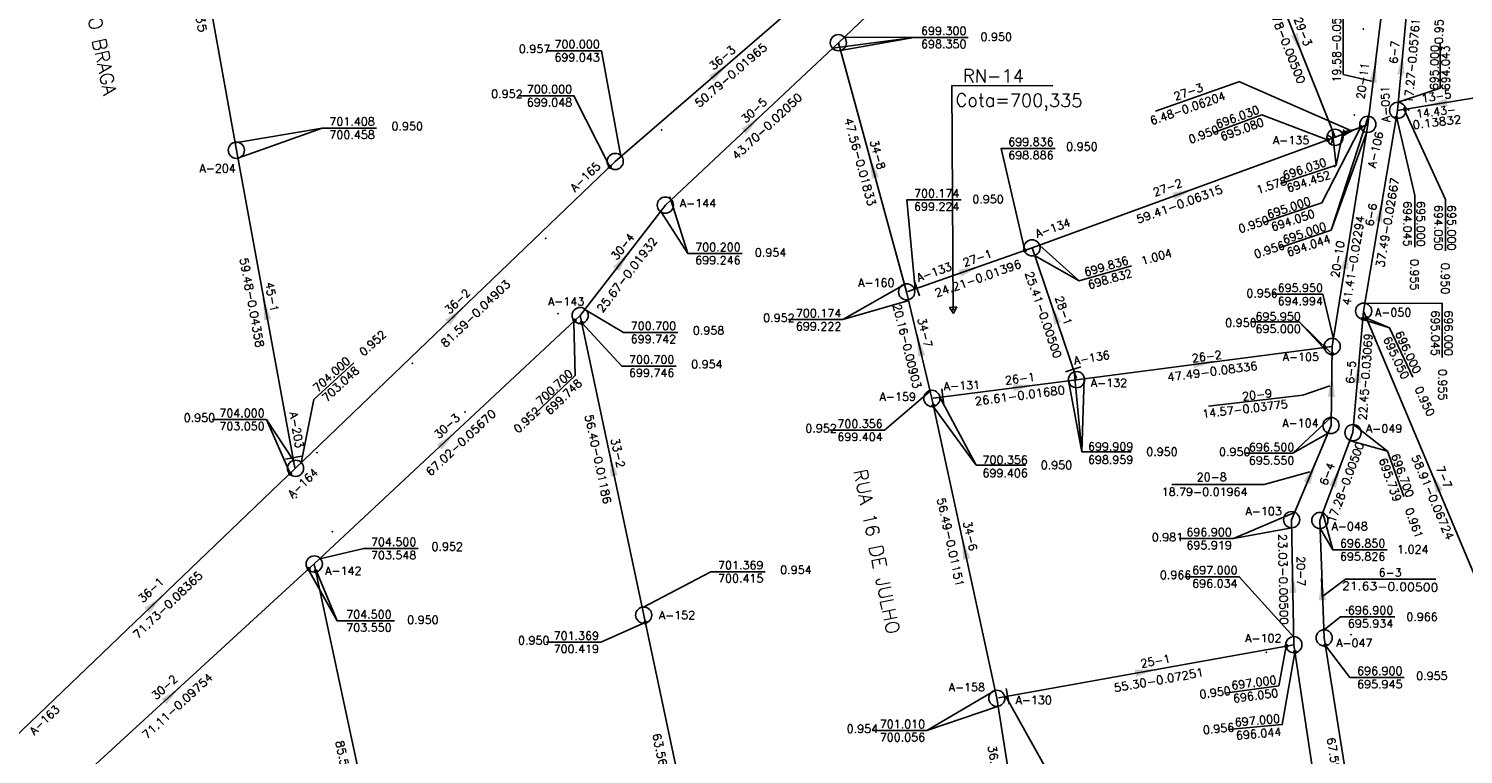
# Model space of a CAD drawing. Extents: x 197221 to 199539, y 8705820 to 8707465.
# Tile 17 of 33: x 198049 to 198313, y 8706363 to 8706497. Entities that reach past the tile are written whole.
import ezdxf
from ezdxf.enums import TextEntityAlignment as Align

# ---------------------------------------------------------------- set-up
doc = ezdxf.new("R2010")
doc.units = 0
doc.header["$LTSCALE"] = 5
doc.header["$MEASUREMENT"] = 0
doc.header["$PDSIZE"] = 0.3
doc.layers.get('0').update_dxf_attribs({"linetype": 'CONTINUOUS'})
for name, color, linetype in [('_RN', 3, 'CONTINUOUS'), ('CRISTA', 7, 'CONTINUOUS'), ('ESTACAO', 5, 'CONTINUOUS'), ('LIDER', 21, 'CONTINUOUS'), ('NUMEROTRECHO', 24, 'CONTINUOUS'), ('NUMPV', 24, 'CONTINUOUS'), ('PE', 7, 'CONTINUOUS'), ('PL', 23, 'CONTINUOUS'), ('PV', 23, 'CONTINUOUS'), ('REDE', 20, 'CONTINUOUS'), ('REDE-ESGOTO-PV', 23, 'CONTINUOUS'), ('SETA', 21, 'CONTINUOUS'), ('TEXTOPVS', 24, 'CONTINUOUS'), ('TEXTOTRECHO', 24, 'CONTINUOUS'), ('TXT_NRUA', 3, 'CONTINUOUS')]:
    doc.layers.add(name, color=color, linetype=linetype)
doc.layers.get('0').freeze()
doc.styles.add('AG2', font='romans.shx', dxfattribs={"height": 3})
doc.styles.add('GEOSIS', font='ROMANS.SHX')
doc.styles.add('ROMANS', font='romans.shx', dxfattribs={"width": 0.85})
doc.styles.get("Standard").update_dxf_attribs({"font": 'romans.shx'})

# ---------------------------------------------------------------- blocks, each defined once
blk = doc.blocks.new('Rn')
for points in [[(-0.75, -0.43), (0, 0.87)], [(0, 0.87), (0.75, -0.43)], [(-0.75, -0.43), (0.75, -0.43)]]:
    blk.add_lwpolyline(points)
blk.add_circle((0, 0), 0.122)
blk = doc.blocks.new('SETA')
blk.add_line((2, 0), (-2, 0))
blk.add_solid([(-2, -0.67), (-2, 0.67), (2, 0)])
blk = doc.blocks.new('PV')
blk.add_circle((0, 0), 1.49)
blk = doc.blocks.new('NODG')
at = {"const_width": 1}
blk.add_lwpolyline([(-0.5, 0, 1), (0.5, 0, 1)], format="xyb", close=True, dxfattribs=at)
blk = doc.blocks.new('PL')
at = {"layer": 'PL'}
blk.add_line((2.01, 1.49), (2.01, -1.49), dxfattribs=at)
blk.add_circle((0, 0), 1.49, dxfattribs=at)
blk = doc.blocks.new('TQ')
at = {"layer": 'REDE-ESGOTO-PV'}
h = blk.add_hatch(color=256, dxfattribs=at)
edge = h.paths.add_edge_path()
edge.add_ellipse((0.02, -1.49), major_axis=(0.618, -0.618), ratio=1, start_angle=62.5846, end_angle=135.5903, ccw=False)
edge.add_ellipse((0, 0), major_axis=(-1.06, -1.06), ratio=1, start_angle=405.5903, end_angle=439.5788, ccw=False)
edge.add_line((0.02, -1.49), (0.01, -0.62))
edge = h.paths.add_edge_path()
edge.add_line((0.01, -0.62), (0.02, -1.49))
edge.add_ellipse((0, 0), major_axis=(-1.06, -1.06), ratio=1, start_angle=371.6019, end_angle=405.5903, ccw=False)
edge.add_ellipse((0.02, -1.49), major_axis=(0.618, -0.618), ratio=1, start_angle=135.5903, end_angle=208.5961, ccw=False)
blk.add_arc((0.02, -1.49), 0.874, 17.5846, 163.5961, dxfattribs=at)

msp = doc.modelspace()

# ---------------------------------------------------------------- linework, layer by layer
at = {"layer": '_RN'}
msp.add_line((198219.3, 8706486.61), (198237.92, 8706486.53), dxfattribs=at)
msp.add_lwpolyline([(198219.3, 8706486.61), (198219.56, 8706445.4)], dxfattribs=at)
at = {"layer": 'CRISTA'}
for p in [(198295.06, 8706497.03, 694.88), (198293.41, 8706481.15, 695.77), (198303.41, 8706482.1, 696.06), (198289.83, 8706471.66, 695.81), (198292.02, 8706390.05, 697.83), (198292.81, 8706385.47, 697.64), (198277.2, 8706382.25, 698.14), (198278.49, 8706377.85, 698.21)]:
    msp.add_point(p, dxfattribs=at)
at = {"layer": 'ESTACAO'}
for p in [(198291.44, 8706478.36, 695.99), (198210.97, 8706448.61, 700.17), (198297.08, 8706440.44, 696.15), (198098.54, 8706410.77, 704.85)]:
    msp.add_point(p, dxfattribs=at)
at = {"layer": 'LIDER'}
for p, q in [((198291.36, 8706488.6), (198291.36, 8706504.92)), ((198212.29, 8706495.47, 699.3), (198197.32, 8706493.45)), ((198212.29, 8706495.47, 699.3), (198198.8, 8706493.04)), ((198291.36, 8706488.6), (198296.57, 8706487.39, 694.56)), ((198256.8, 8706481.89), (198272.16, 8706487.25)), ((198272.16, 8706487.31), (198292.89, 8706478.25, 695.51)), ((198289.15, 8706459.97, 696.03), (198296.07, 8706481.22, 695)), ((198103.32, 8706478.77, 701.41), (198087.78, 8706473.2)), ((198290.08, 8706471.93, 696.03), (198289.33, 8706478.43)), ((198170.7, 8706455.66, 700.2), (198165.73, 8706463.38)), ((198242.76, 8706450.65, 699.84), (198234.52, 8706455.29)), ((198199.24, 8706443.49, 700.17), (198211.37, 8706447.03)), ((198283.29, 8706443.07, 699.91), (198289, 8706437.5)), ((198243.21, 8706419.17, 1399.91), (198241.8, 8706433.99, 699.91)), ((198243.21, 8706419.17, 1399.91), (198240.78, 8706432.26)), ((198283.95, 8706429.6), (198288.91, 8706431.29)), ((198223.78, 8706416.72, 699.91), (198217.09, 8706429.24, 700.36)), ((198266.56, 8706427.56), (198283.95, 8706429.6)), ((198093.05, 8706425.1, 704), (198097.41, 8706415.15, 710)), ((198282.09, 8706418.93, 696.5), (198288.61, 8706422.61)), ((198299.54, 8706419.27, -1.28), (198292.72, 8706421.17)), ((198276.82, 8706413.17), (198285.2, 8706415.46)), ((198259.78, 8706413.17), (198276.82, 8706413.17)), ((198271.16, 8706403.17, 696.9), (198281.89, 8706405.16)), ((198289.44, 8706401.11, 696.85), (198287.14, 8706405.06)), ((198106.1, 8706388.03, 706.86), (198100.74, 8706397.57, 711.49)), ((198291.81, 8706395.71), (198287.63, 8706392.57, 696.88)), ((198291.81, 8706395.71), (198308.44, 8706395.71)), ((198214.68, 8706367.83, 702.84), (198227.73, 8706372.29))]:
    msp.add_line(p, q, dxfattribs=at)
for points, elevation in [([(198199.49, 8706495.51), (198212.29, 8706495.47), (198222.29, 8706495.47)], 699.3), ([(198301.49, 8706483.51), (198309.22, 8706486.12), (198309.22, 8706494.49)], 695), ([(198158.36, 8706473.53), (198154.77, 8706493), (198144.77, 8706493)], 700), ([(198156.29, 8706471.65), (198149.68, 8706484.73), (198139.68, 8706484.73)], 704), ([(198288.51, 8706476.58), (198276.41, 8706481.23), (198267.41, 8706477.9)], 699.84), ([(198301.26, 8706480.57), (198304.55, 8706466.33), (198304.55, 8706456.84)], 696), ([(198302.68, 8706482.06), (198310.23, 8706465.64), (198310.23, 8706456.14)], 696), ([(198087.28, 8706476.05), (198103.32, 8706478.77), (198113.32, 8706478.77)], 701.41), ([(198294.49, 8706478.77), (198287.45, 8706465.03), (198276.86, 8706461.45)], 696.03), ([(198295.66, 8706477.89), (198289.15, 8706459.97), (198279.74, 8706456.79)], 696.03), ([(198291.25, 8706477.6), (198290.08, 8706471.93), (198279.89, 8706468.53)], 696.03), ([(198232.74, 8706456.25), (198228.35, 8706475.01), (198238.35, 8706475.01)], 699.84), ([(198167.55, 8706465.54), (198170.7, 8706455.66), (198180.7, 8706455.66)], 700.2), ([(198212.53, 8706449.15), (198210.99, 8706465.54), (198220.99, 8706465.54)], 700.17), ([(198235.47, 8706457.17), (198242.76, 8706450.65), (198252.37, 8706453.4)], 699.84), ([(198210.6, 8706449.96), (198199.24, 8706443.49), (198189.24, 8706443.49)], 700.17), ([(198289.57, 8706439.95), (198287.64, 8706448.17), (198278.25, 8706448.17)], 695.95), ([(198295.26, 8706446.44), (198309.57, 8706446.51), (198309.57, 8706436.51)], 1394), ([(198149.65, 8706442.97), (198149.95, 8706433.22), (198142.5, 8706426.14)], 704.5), ([(198151.7, 8706445.37), (198158.82, 8706441.15), (198168.82, 8706441.15)], 700.7), ([(198287.68, 8706438.38), (198283.29, 8706443.07), (198274.54, 8706443.07)], 699.91), ([(198294.99, 8706443.5), (198299.9, 8706441.98), (198299.9, 8706441.98)], 696.7), ([(198295.94, 8706443.66), (198299.9, 8706441.98), (198304.17, 8706432.93)], 699.96), ([(198151.14, 8706442.89), (198158.5, 8706434.94), (198168.5, 8706434.94)], 701.37), ([(198099.46, 8706417.1), (198101.82, 8706428.81), (198109.19, 8706435.56)], 704), ([(198243.65, 8706432.62), (198243.21, 8706419.17), (198252.3, 8706419.17)], 699.91), ([(198215.3, 8706430.35), (198206.87, 8706423.13), (198196.87, 8706423.13)], 700.36), ([(198215.92, 8706427.42), (198223.78, 8706416.72), (198232.88, 8706416.72)], 699.91), ([(198098.04, 8706417.56), (198093.05, 8706425.1), (198083.05, 8706425.1)], 704), ([(198289.12, 8706425.46), (198282.09, 8706418.93), (198273.27, 8706418.93)], 696.5), ([(198293.35, 8706424.13), (198299.54, 8706419.27), (198302.56, 8706410.9)], -1.28), ([(198282.42, 8706407.96), (198271.16, 8706403.17), (198261.16, 8706403.17)], 696.9), ([(198287.6, 8706407.92), (198289.44, 8706401.11), (198299.44, 8706401.11)], 696.85), ([(198102.89, 8706399.47), (198110.98, 8706401.36), (198120.98, 8706401.36)], 704.5), ([(198102.23, 8706397.28), (198106.1, 8706388.03), (198116.66, 8706388.03)], 706.86), ([(198162.26, 8706390.46), (198174.9, 8706397.09), (198184.9, 8706397.09)], 701.37), ([(198282.27, 8706385.04), (198272.23, 8706396.15), (198262.23, 8706396.15)], 697), ([(198162.84, 8706387.72), (198154.62, 8706384.1), (198144.62, 8706384.1)], 702.84), ([(198287.93, 8706386.42), (198290.9, 8706388.78), (198300.9, 8706388.78)], 696.9), ([(198280.88, 8706383.4), (198279.51, 8706376.06), (198269.6, 8706374.75)], 701.01), ([(198282.46, 8706382.21), (198280.14, 8706368.92), (198270.18, 8706368.01)], 698.05), ([(198288.09, 8706383.52), (198292.6, 8706377.61), (198302.6, 8706377.61)], 698.85), ([(198227.32, 8706375.25), (198214.68, 8706367.83), (198204.68, 8706367.83)], 702.84), ([(198229.24, 8706374.11), (198236.88, 8706360.49), (198246.88, 8706360.49)], 701.01)]:
    msp.add_lwpolyline(points, dxfattribs=dict(at, elevation=elevation))
at = {"layer": 'PE'}
for p in [(198165.85, 8706478.44, 699.63), (198167.37, 8706466.03, 699.96), (198144.48, 8706458.47, 700.16), (198146.74, 8706444.61, 700.72), (198119.94, 8706435.44, 701.85), (198129.62, 8706426.48, 701.8), (198102.39, 8706418.98, 703.37), (198105.17, 8706404.43, 704.1)]:
    msp.add_point(p, dxfattribs=at)
at = {"layer": 'REDE'}
for p, q in [((198198.4, 8706494.48, 699.3), (198248.83, 8706542.46, 696.9)), ((198087.53, 8706474.68, 701.41), (198077.5, 8706530.79, 698.14)), ((198276.32, 8706511.26, 695.6), (198289.87, 8706477.06, 696.03)), ((198157.3, 8706472.62, 700), (198195.73, 8706505.82, 699)), ((198295.9, 8706479.45, 695), (198298.33, 8706498.88, 694)), ((198301.4, 8706482.02, 695), (198302.94, 8706499.22, 694)), ((198166.53, 8706464.58, 700.2), (198198.4, 8706494.48, 699.3)), ((198210.97, 8706448.61, 700.17), (198198.4, 8706494.48, 699.3)), ((198315.64, 8706484.36, 697), (198301.4, 8706482.02, 695)), ((198295.13, 8706445.06, 696), (198301.4, 8706482.02, 695)), ((198289.35, 8706438.56, 695.95), (198295.9, 8706479.45, 695)), ((198289.87, 8706477.06, 696.03), (198295.9, 8706479.45, 695)), ((198098.29, 8706416.18, 704), (198087.53, 8706474.68, 701.41)), ((198234.06, 8706456.71, 699.84), (198289.87, 8706477.06, 696.03)), ((198098.43, 8706416.12, 704), (198157.3, 8706472.62, 700)), ((198150.85, 8706444.26, 700.7), (198166.53, 8706464.58, 700.2)), ((198211.21, 8706448.69, 700.17), (198234.06, 8706456.71, 699.84)), ((198242.25, 8706432.66, 699.91), (198234.06, 8706456.71, 699.84)), ((198215.62, 8706428.99, 700.36), (198210.97, 8706448.61, 700.17)), ((198101.87, 8706398.51, 704.5), (198150.85, 8706444.26, 700.7)), ((198162.55, 8706389.09, 701.37), (198150.85, 8706444.26, 700.7)), ((198293.17, 8706422.69, 696.7), (198295.13, 8706445.06, 696)), ((198317.97, 8706390.75, 699.96), (198295.13, 8706445.06, 696)), ((198242.26, 8706432.44, 699.91), (198289.35, 8706438.56, 695.95)), ((198289.13, 8706424, 696.5), (198289.35, 8706438.56, 695.95)), ((198215.86, 8706429.04, 700.36), (198242.26, 8706432.44, 699.91)), ((198227.58, 8706373.78, 701.01), (198215.62, 8706428.99, 700.36)), ((198281.87, 8706406.66, 696.9), (198289.13, 8706424, 696.5)), ((198287.08, 8706406.52, 696.85), (198293.17, 8706422.69, 696.7)), ((198046.63, 8706366.51, 710), (198098.43, 8706416.12, 704)), ((198282.29, 8706383.64, 697), (198281.87, 8706406.66, 696.9)), ((198287.87, 8706384.91, 696.9), (198287.08, 8706406.52, 696.85)), ((198049.44, 8706350.47, 711.49), (198101.87, 8706398.51, 704.5)), ((198119.73, 8706314.82, 706.86), (198101.87, 8706398.51, 704.5)), ((198175.81, 8706326.92, 702.84), (198162.55, 8706389.09, 701.37)), ((198298.5, 8706318.19, 698.85), (198287.87, 8706384.91, 696.9)), ((198227.86, 8706373.86, 701.01), (198282.29, 8706383.64, 697)), ((198291.62, 8706321.19, 698.05), (198282.29, 8706383.64, 697)), ((198233.34, 8706337.34, 701.44), (198227.58, 8706373.78, 701.01))]:
    msp.add_line(p, q, dxfattribs=at)

# ---------------------------------------------------------------- block references
at = {"layer": '_RN', "xscale": 0.8979219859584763, "yscale": 0.8979219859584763, "zscale": 0.8979219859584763, "rotation": 183.3561931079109}
msp.add_blockref('Rn', (198219.56, 8706445.4), dxfattribs=at)
at = {"layer": 'LIDER', "xscale": 0.4, "yscale": 0.4, "zscale": 0.4}
for p in [(198302.78, 8706482.25, 697), (198301.16, 8706480.64, 696), (198294.6, 8706478.93, 696.03), (198288.56, 8706476.58, 699.84), (198156.29, 8706471.65, 704), (198232.74, 8706456.25, 700.17), (198149.82, 8706443.31, 704.5), (198151.14, 8706442.89, 701.37), (198295.01, 8706443.66, 696.7), (198295.67, 8706443.77, 699.96), (198295.67, 8706443.77, 699.96), (198287.96, 8706438.38, 699.91), (198289.33, 8706437.16, 696.5), (198215.92, 8706427.62, 701.01), (198097.42, 8706415.15, 710), (198100.84, 8706397.57, 711.49), (198102.16, 8706397.15, 706.86), (198162.84, 8706387.72, 702.84), (198280.92, 8706383.39, 701.01), (198282.5, 8706382.25, 698.05), (198288.09, 8706383.52, 698.85)]:
    msp.add_blockref('NODG', p, dxfattribs=at)
at = {"layer": 'PL'}
for p, rotation in [((198210.97, 8706448.61, 700.17), 19.35224786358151), ((198242.26, 8706432.44, 699.91), 108.800570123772), ((198215.62, 8706428.99, 700.36), 7.337104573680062), ((198098.43, 8706416.12, 704), 100.4251174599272), ((198227.58, 8706373.78, 701.01), 10.18277389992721)]:
    msp.add_blockref('PL', p, dxfattribs=dict(at, rotation=rotation))
at = {"layer": 'PV'}
for name, p, rotation in [('PV', (198198.4, 8706494.48), 5.663189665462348), ('PV', (198301.4, 8706482.02), 5.556856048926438), ('PV', (198295.9, 8706479.45), 5.568693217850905), ('TQ', (198289.87, 8706477.06, 696.03), 291.6716381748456), ('PV', (198289.87, 8706477.06), 5.58083896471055), ('PV', (198087.53, 8706474.68), 51.56806861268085), ('PV', (198157.3, 8706472.62), 107.775674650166), ('PV', (198166.53, 8706464.58), 105.6422811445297), ('PV', (198234.06, 8706456.71), 5.68299055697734), ('PV', (198150.85, 8706444.26), 5.783571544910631), ('PV', (198295.13, 8706445.06), 5.627635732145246), ('PV', (198289.35, 8706438.56), 5.646891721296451), ('PV', (198289.13, 8706424), 55.94037170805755), ('PV', (198293.17, 8706422.69), 59.93415049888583), ('PV', (198281.87, 8706406.66), 80.20012483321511), ('PV', (198287.08, 8706406.52), 77.76018441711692), ('PV', (198101.87, 8706398.51), 5.890722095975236), ('PV', (198162.55, 8706389.09), 53.98265999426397), ('PV', (198282.29, 8706383.64), 5.760660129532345), ('PV', (198287.87, 8706384.91), 57.44537754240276), ('PV', (198227.58, 8706373.78), 52.20762933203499)]:
    msp.add_blockref(name, p, dxfattribs=dict(at, rotation=rotation))
at = {"layer": 'SETA'}
for p, rotation in [((198283.1, 8706494.16), 291.6571021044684), ((198176.51, 8706489.22), 40.83452548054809), ((198297.11, 8706489.12), 82.86386371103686), ((198302.17, 8706490.62), 84.87065849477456), ((198308.52, 8706483.19), 189.3771875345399), ((198182.47, 8706479.53, 699.75), 43.17520953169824), ((198204.68, 8706471.54), 105.3328028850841), ((198261.97, 8706466.89), 20.02787886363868), ((198298.26, 8706463.54), 80.38957488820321), ((198158.69, 8706454.42), 52.33857321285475), ((198291.95, 8706454.82), 80.91635496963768), ((198222.64, 8706452.7), 19.35491957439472), ((198092.91, 8706445.43), 100.4389816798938), ((198127.86, 8706444.37), 43.82948332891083), ((198238.15, 8706444.69), 108.8155906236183), ((198213.29, 8706438.8), 103.3563633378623), ((198265.8, 8706435.5), 7.409596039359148), ((198294.15, 8706433.87), 84.99467268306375), ((198289.24, 8706431.28), 89.15082664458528), ((198232.6, 8706431.2), 7.338117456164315), ((198126.36, 8706421.39), 43.05371844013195), ((198156.7, 8706416.68, 701.03), 101.993108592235), ((198285.5, 8706415.33), 67.28940296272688), ((198290.12, 8706414.6), 69.37631851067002), ((198308.31, 8706413.72, 697.98), 112.8271905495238), ((198221.6, 8706401.38), 102.242936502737), ((198282.08, 8706395.15), 91.0533877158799), ((198287.47, 8706393.84), 92.10215071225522), ((198072.53, 8706391.32), 43.77068310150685), ((198255.08, 8706378.75), 10.1841796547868), ((198075.66, 8706374.49), 42.50991944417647)]:
    msp.add_blockref('SETA', p, dxfattribs=dict(at, rotation=rotation))
at = {"layer": 'SETA', "xscale": 0.8, "yscale": 0.8, "zscale": 0.8, "rotation": 20.02787886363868}
msp.add_blockref('SETA', (198292.62, 8706478.19, 139.21), dxfattribs=at)

# ---------------------------------------------------------------- texts
at = {"layer": '_RN', "style": 'AG2'}
for s, p in [('RN-14', (198221.35, 8706487.19)), ('Cota=700,335', (198219.99, 8706482.74))]:
    msp.add_text(s, height=2.4, rotation=359.749, dxfattribs=at).set_placement(p)
at = {"layer": 'NUMEROTRECHO', "style": 'ROMANS'}
for s, rotation, p in [('29-3', 291.617, (198283.26, 8706496.26)), ('36-3', 40.8288, (198177.5, 8706491.13)), ('6-7', 84.8587, (198301.55, 8706492.68)), ('20-11', 82.8539, (198295.72, 8706487.37, -695)), ('30-5', 43.1691, (198183.38, 8706481.48)), ('34-8', 285.3184, (198204.93, 8706473.68)), ('27-2', 20.0251, (198259.3, 8706467.12)), ('6-6', 80.3783, (198297.26, 8706462.68)), ('30-4', 52.3312, (198159.28, 8706456.49)), ('20-10', 80.905, (198291.11, 8706454.5)), ('27-1', 19.3522, (198224.26, 8706454.12)), ('45-1', 280.4253, (198093.34, 8706447.54)), ('36-2', 43.8233, (198128.75, 8706446.33)), ('28-1', 288.8007, (198239.17, 8706444.92)), ('34-7', 283.3423, (198213.61, 8706440.93)), ('26-2', 7.4086, (198266.34, 8706435.99)), ('6-5', 84.9827, (198293.53, 8706433.74)), ('26-1', 7.3371, (198231.94, 8706431.9)), ('30-3', 43.0477, (198126.81, 8706423.34)), ('33-2', 281.9792, (198157.07, 8706418.8)), ('6-4', 69.3666, (198289.11, 8706414.83)), ('7-7', 292.8118, (198309.24, 8706414.2)), ('34-6', 282.229, (198221.96, 8706403.51)), ('20-7', 271.041, (198282.85, 8706397.17)), ('36-1', 43.7645, (198072.32, 8706393.18)), ('25-1', 10.1828, (198256.91, 8706379.89)), ('30-2', 42.504, (198074.79, 8706375.26))]:
    msp.add_text(s, height=1.5, rotation=rotation, dxfattribs=at).set_placement(p, align=Align.CENTER)
for s, rotation, p in [('27-3', 19.2425, (198260.48, 8706483.81)), ('20-9', 6.6711, (198272.85, 8706428.6))]:
    msp.add_text(s, height=1.5, rotation=rotation, dxfattribs=at).set_placement(p)
at = {"layer": 'NUMEROTRECHO', "style": 'ROMANS', "width": 0.930769}
msp.add_text('13-5', height=1.5, rotation=9.2021, dxfattribs=at).set_placement((198305.92, 8706483.44), (198311.37, 8706484.32), align=Align.FIT)
at = {"layer": 'NUMEROTRECHO', "style": 'ROMANS'}
msp.add_text('20-8', height=1.5, dxfattribs=at).set_placement((198264.39, 8706413.77))
msp.add_text('6-3', height=1.5, dxfattribs=at).set_placement((198300.02, 8706396.18), align=Align.CENTER)
at = {"layer": 'NUMPV', "style": 'ROMANS'}
for s, rotation, p in [('A-051', 92.0164, (198299.91, 8706483.23)), ('A-106', 77.2049, (198298.04, 8706474.64)), ('A-165', 43.7645, (198152.3, 8706469.26)), ('A-134', 19.3522, (198238.14, 8706459.66)), ('A-133', 19.3522, (198216.29, 8706451.55, 700.17)), ('A-136', 9.644, (198245.16, 8706435.75)), ('A-131', 2.5508, (198221.17, 8706430.61)), ('A-203', 280.4253, (198097.88, 8706423.02)), ('A-164', 43.7645, (198100.3, 8706412.85)), ('A-163', 43.7645, (198052.71, 8706369.24))]:
    msp.add_text(s, height=1.5, rotation=rotation, dxfattribs=at).set_placement(p, align=Align.CENTER)
for s, p in [('A-135', (198281.78, 8706475.78)), ('A-204', (198084.07, 8706470.6)), ('A-144', (198172.54, 8706464.19)), ('A-160', (198205.38, 8706449.54)), ('A-143', (198148.26, 8706446.1)), ('A-050', (198300.57, 8706444.08)), ('A-105', (198283.57, 8706435.89)), ('A-132', (198248.23, 8706431.11)), ('A-159', (198209.34, 8706428.55)), ('A-104', (198283.51, 8706423.7)), ('A-049', (198298.91, 8706422.7)), ('A-103', (198276.72, 8706407.48)), ('A-048', (198292.57, 8706404.7)), ('A-142', (198107.22, 8706396.51)), ('A-152', (198168.68, 8706388.34)), ('A-102', (198276.66, 8706384.11)), ('A-047', (198293.43, 8706383.22)), ('A-158', (198222.06, 8706375.06)), ('A-130', (198234.37, 8706372.7))]:
    msp.add_text(s, height=1.5, dxfattribs=at).set_placement(p, align=Align.CENTER)
at = {"layer": 'TEXTOPVS', "style": 'ROMANS'}
for s, rotation, width, p, p2 in [('   0.957', 89.2705, 0.882215, (198309.68, 8706490.72), (198309.8, 8706500.17)), (' 695.000', 89.2254, 0.881986, (198308.86, 8706484.72), (198308.99, 8706494.04)), (' 694.043', 90.1979, 0.878073, (198311.01, 8706484.72), (198310.97, 8706494))]:
    msp.add_text(s, height=1.5, rotation=rotation, dxfattribs=dict(at, width=width)).set_placement(p, p2, align=Align.FIT)
for s, p in [(' 699.300', (198217.29, 8706495.47)), ('   0.950', (198225.8, 8706494.37)), ('   0.957', (198140.77, 8706492.15)), (' 700.000', (198149.77, 8706493)), (' 698.350', (198217.29, 8706493.04)), (' 699.043', (198149.77, 8706490.58)), ('   0.952', (198135.68, 8706483.87)), (' 700.000', (198144.68, 8706484.73)), (' 699.048', (198144.68, 8706482.3)), (' 701.408', (198108.32, 8706478.77)), (' 700.458', (198108.32, 8706476.34)), ('   0.950', (198117.32, 8706477.91)), (' 699.836', (198233.35, 8706475.01)), ('   0.950', (198241.57, 8706474.15)), (' 698.886', (198233.35, 8706472.58)), (' 700.174', (198215.99, 8706465.54)), (' 699.224', (198215.99, 8706463.11)), ('   0.950', (198224.28, 8706464.47)), (' 700.200', (198175.7, 8706455.66)), ('   0.954', (198184.24, 8706454.65)), (' 699.246', (198175.7, 8706453.23)), ('   0.956', (198274.74, 8706447.15)), (' 695.950', (198282.96, 8706448.14)), (' 694.994', (198282.96, 8706445.71)), (' 700.700', (198163.82, 8706441.15)), ('   0.952', (198185.77, 8706442.63)), (' 700.174', (198194.24, 8706443.49)), (' 699.222', (198194.24, 8706441.06)), ('   0.950', (198270.86, 8706441.73)), (' 695.950', (198278.88, 8706442.86)), (' 699.742', (198163.82, 8706438.72)), ('   0.958', (198172.82, 8706440.3)), (' 695.000', (198278.88, 8706440.59)), (' 700.700', (198163.5, 8706434.94)), ('   0.954', (198172.5, 8706434.09)), (' 699.746', (198163.5, 8706432.51)), ('   0.950', (198079.05, 8706424.24)), (' 704.000', (198088.05, 8706425.1)), (' 703.050', (198088.05, 8706422.67)), (' 700.356', (198201.87, 8706423.13)), ('   0.952', (198193.53, 8706422.28)), (' 699.404', (198201.87, 8706420.71)), (' 699.909', (198248.03, 8706418.93, 700)), ('   0.950', (198256.32, 8706417.98, 700)), ('   0.950', (198269.71, 8706417.95)), (' 696.500', (198277.67, 8706418.8)), (' 700.356', (198228.6, 8706416.48, 700)), ('   0.950', (198236.89, 8706415.52, 700)), (' 698.959', (198248.03, 8706416.5, 700)), (' 695.550', (198277.67, 8706416.37)), (' 699.406', (198228.6, 8706414.05, 700)), (' 704.500', (198115.98, 8706401.36)), ('   0.981', (198257.33, 8706402.23)), (' 696.900', (198266.16, 8706403.17)), (' 703.548', (198115.98, 8706398.93)), ('   0.952', (198124.68, 8706400.5)), (' 695.919', (198266.16, 8706400.75)), (' 696.850', (198294.44, 8706401.11)), ('   1.024', (198302.52, 8706400)), (' 701.369', (198179.9, 8706397.09)), ('   0.954', (198188.9, 8706396.23)), (' 697.000', (198267.23, 8706396.15)), (' 695.826', (198294.44, 8706398.68)), (' 700.415', (198179.9, 8706394.66)), ('   0.966', (198258.83, 8706395.29)), (' 696.034', (198267.23, 8706393.72)), (' 696.900', (198295.9, 8706388.78)), (' 704.500', (198111.43, 8706388.03)), (' 703.550', (198111.43, 8706385.6)), ('   0.950', (198120.2, 8706387.01)), (' 695.934', (198295.9, 8706386.35)), ('   0.966', (198304.21, 8706387.58)), ('   0.950', (198140.62, 8706383.24)), (' 701.369', (198149.62, 8706384.1)), (' 700.419', (198149.62, 8706381.67)), (' 696.900', (198297.6, 8706377.61)), (' 695.945', (198297.6, 8706375.18)), ('   0.955', (198306.02, 8706376.7)), (' 701.010', (198209.68, 8706367.83)), ('   0.954', (198201.15, 8706366.97)), (' 700.056', (198209.68, 8706365.4))]:
    msp.add_text(s, height=1.5, dxfattribs=at).set_placement(p, align=Align.BOTTOM_CENTER)
for s, rotation, p in [(' 696.030', 20.269, (198271.84, 8706479.51)), (' 695.080', 20.269, (198272.68, 8706477.23)), ('   0.950', 20.269, (198264.51, 8706475.89)), (' 696.030', 18.4466, (198284.12, 8706469.95)), ('   1.578', 18.4466, (198276.97, 8706466.58)), (' 694.452', 18.4466, (198284.88, 8706467.64)), (' 695.000', 18.3878, (198281.24, 8706462.79)), (' 694.045', 270, (198302.03, 8706461.63)), (' 695.000', 270, (198304.46, 8706461.63)), (' 694.050', 270, (198307.72, 8706460.93)), (' 695.000', 270, (198310.14, 8706460.93)), ('   0.950', 18.3878, (198273.68, 8706459.37)), (' 694.050', 18.3878, (198282, 8706460.49)), (' 695.000', 18.3878, (198284.12, 8706458.13)), (' 694.044', 18.3878, (198284.88, 8706455.83)), ('   1.004', 15.9557, (198255.7, 8706453.46)), ('   0.956', 18.3878, (198276.55, 8706454.72)), (' 699.836', 15.9557, (198247.56, 8706452.02)), ('   0.955', 270, (198303.3, 8706453.43)), ('   0.950', 270, (198308.98, 8706452.73)), (' 698.832', 15.9557, (198248.23, 8706449.69)), (' 695.045', 270, (198307.15, 8706441.51, 694.04)), (' 696.000', 270, (198309.57, 8706441.51, 694.04)), ('   0.952', 42.4857, (198112.2, 8706437.16)), (' 696.000', 295.2906, (198302.04, 8706437.45)), (' 695.050', 295.2906, (198299.84, 8706436.42)), (' 704.000', 42.4857, (198105.5, 8706432.19)), (' 703.048', 42.4857, (198107.14, 8706430.4)), (' 700.700', 43.5505, (198146.56, 8706429.82)), ('   0.955', 270, (198308.48, 8706433.19, 694.04)), (' 699.748', 43.5505, (198148.23, 8706428.06)), ('   0.950', 295.2906, (198304.6, 8706429.47)), ('   0.952', 43.5505, (198140.63, 8706423)), (' 695.739', 289.8487, (198298.73, 8706414.07, -697.98)), (' 696.700', 289.8487, (198301.01, 8706414.89, -697.98)), ('   0.961', 289.8487, (198302.73, 8706407.22, -697.98)), (' 697.000', 7.5255, (198274.56, 8706375.4, -701.01)), ('   0.950', 7.5255, (198266.27, 8706373.44, -701.01)), (' 696.050', 7.5255, (198274.88, 8706373, -698.05)), ('   0.956', 5.1981, (198266.85, 8706366.85)), (' 697.000', 5.1981, (198275.16, 8706368.46)), (' 696.044', 5.1981, (198275.38, 8706366.04))]:
    msp.add_text(s, height=1.5, rotation=rotation, dxfattribs=at).set_placement(p, align=Align.BOTTOM_CENTER)
at = {"layer": 'TEXTOTRECHO'}
for s, rotation, width, p, p2 in [('57-0.05735   ', 280.1311, 1.081073, (198077.8, 8706512.05), (198081.32, 8706492.36)), ('36.78-0.00500   ', 291.6142, 0.906261, (198276.91, 8706502.35), (198284.28, 8706483.75)), ('17.27-0.05761  ', 85.1174, 0.862804, (198304.16, 8706483.25), (198305.67, 8706500.93)), ('50.79-0.01965   ', 40.8275, 0.906171, (198172.76, 8706482.47), (198187.89, 8706495.54)), ('43.70-0.02050   ', 43.1683, 0.906091, (198179.67, 8706472.79), (198194.25, 8706486.47)), ('14.43-', 7.1637, 0.914233, (198304.92, 8706480.61), (198312.18, 8706481.53)), ('47.56-0.01833   ', 285.3169, 0.906121, (198199.48, 8706480.39), (198204.76, 8706461.11)), ('0.13832  ', 6.9968, 0.914715, (198304.24, 8706478.57), (198315.4, 8706479.94)), ('37.49-0.02667   ', 80.378, 0.906165, (198298.88, 8706453.01), (198302.23, 8706472.73)), ('59.41-0.06315   ', 20.0242, 0.906103, (198253.6, 8706461.16), (198272.39, 8706468.01)), ('41.41-0.02294   ', 80.906, 0.906121, (198292.69, 8706446.01), (198295.85, 8706465.76)), ('25.67-0.01932   ', 52.3331, 0.906119, (198154.95, 8706444.67), (198167.17, 8706460.5)), ('59.48-0.04358   ', 280.4255, 0.906111, (198088.15, 8706454.72), (198091.77, 8706435.05)), ('24.21-0.01396   ', 19.3507, 0.906285, (198216.46, 8706447.6), (198235.33, 8706454.22)), ('81.59-0.04903   ', 43.8229, 0.906107, (198126.04, 8706438.26), (198140.47, 8706452.11)), ('25.41-0.00500   ', 288.8019, 0.906016, (198232.76, 8706452.07), (198239.21, 8706433.14)), ('  20.16-0.00903  ', 283.8653, 0.854199, (198207.91, 8706448.19), (198212.74, 8706428.65)), ('22.45-0.03069   ', 86.0522, 0.868215, (198295.67, 8706424.91), (198296.99, 8706444.03)), ('47.49-0.08336   ', 7.4086, 0.906193, (198259.07, 8706432.13), (198278.91, 8706434.71)), ('26.61-0.01680   ', 7.3361, 0.906227, (198223.61, 8706427.7), (198243.44, 8706430.26)), ('67.02-0.05670   ', 43.0488, 0.906121, (198123.27, 8706414.6), (198137.89, 8706428.25)), ('56.40-0.01186   ', 281.9785, 0.906172, (198151.69, 8706425.84), (198155.84, 8706406.27)), ('58.91-0.06724   ', 292.8111, 0.906161, (198303.93, 8706418.2), (198311.68, 8706399.76)), ('56.49-0.01151   ', 282.2268, 0.906226, (198216.55, 8706410.52), (198220.79, 8706390.97)), ('23.03-0.00500   ', 271.04, 0.906117, (198279.43, 8706404.05), (198279.79, 8706384.05)), ('71.73-0.08365   ', 43.7642, 0.906159, (198069.37, 8706384.65), (198083.82, 8706398.49)), ('71.11-0.09754   ', 42.5057, 0.906198, (198071.02, 8706366.15), (198085.76, 8706379.66)), ('55.30-0.07251   ', 10.1834, 0.906152, (198249.28, 8706374.91, 701.01), (198268.96, 8706378.45, 701.01)), ('63.56-0.02311   ', 282.0391, 0.906237, (198164.16, 8706367.16), (198168.33, 8706347.6)), ('67.55-0.02887   ', 279.0526, 0.9062, (198288.35, 8706366.46), (198291.5, 8706346.71)), ('85.57-0.02761   ', 282.0481, 0.906221, (198105.78, 8706365.82), (198109.95, 8706346.26)), ('36.89-0.01160   ', 278.9711, 0.906225, (198225.94, 8706364.97), (198229.06, 8706345.21))]:
    msp.add_text(s, height=1.5, rotation=rotation, dxfattribs=dict(at, width=width)).set_placement(p, p2, align=Align.FIT)
at = {"layer": 'TEXTOTRECHO', "style": 'ROMANS'}
for s, rotation, p in [('  19.58-0.05077  ', 90, (198290.91, 8706485.11)), ('  6.48-0.06204  ', 19.2425, (198254.18, 8706478.63)), ('  14.57-0.03775  ', 6.6711, (198263.47, 8706425.15))]:
    msp.add_text(s, height=1.5, rotation=rotation, dxfattribs=at).set_placement(p)
for s, rotation, width, p, p2 in [('  17.28-0.00500  ', 69.6724, 0.832763, (198289.13, 8706404.07), (198295.95, 8706422.47)), ('  21.63-0.00500  ', 358.9411, 0.949274, (198288.83, 8706393.81), (198311.2, 8706393.39))]:
    msp.add_text(s, height=1.5, rotation=rotation, dxfattribs=dict(at, width=width)).set_placement(p, p2, align=Align.FIT)
msp.add_text('  18.79-0.01964  ', height=1.5, dxfattribs=at).set_placement((198255.88, 8706411.05))
at = {"layer": 'TXT_NRUA', "style": 'GEOSIS'}
for s, p in [('2 TRAV. RIO BRAGA', (198055.86, 8706516.01)), ('RUA 16 DE JULHO', (198200.4, 8706415.49))]:
    msp.add_text(s, height=2.5, rotation=281.6308, dxfattribs=at).set_placement(p, align=Align.BOTTOM_LEFT)

doc.saveas('drawing.dxf')
